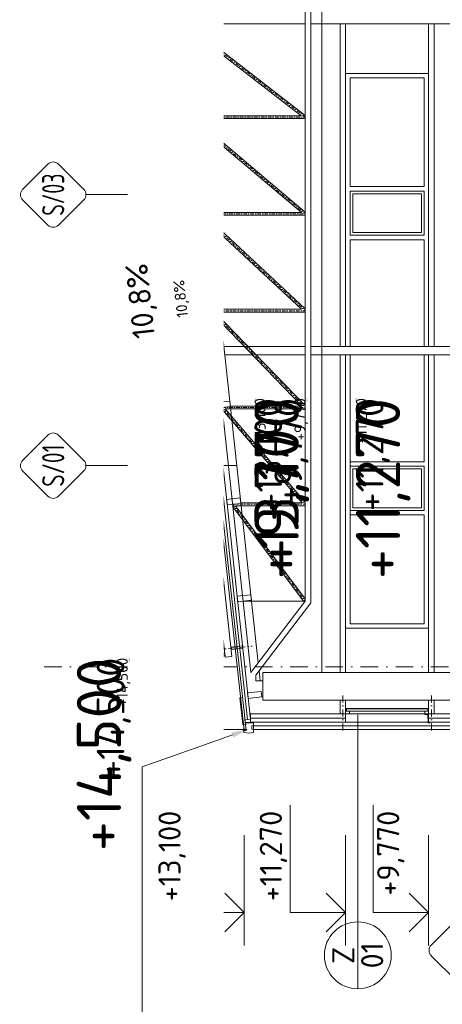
# Model space of a CAD drawing. Header units: millimetres. Extents: x -916886 to 3713765, y -2985421 to 1675785.
# Tile 102 of 256: x 201808 to 209442, y 180549 to 198350. Entities that reach past the tile are written whole.
import ezdxf
from ezdxf import colors
from ezdxf.entities.mleader import LeaderData, LeaderLine
from ezdxf.enums import TextEntityAlignment as Align
from ezdxf.math import Vec2, Vec3

# ---------------------------------------------------------------- set-up
doc = ezdxf.new("R2010")
doc.units = ezdxf.units.MM
doc.linetypes.add('CENTERX2', pattern=[101.6, 63.5, -12.7, 12.7, -12.7])
doc.linetypes.add('DASHDOT', pattern=[25.4, 12.7, -6.35, 0, -6.35])
for name, color, linetype in [('0 @ 1', 7, 'Continuous'), ('0 @ 10', 7, 'Continuous'), ('0 @ 100', 7, 'Continuous'), ('0 @ 200', 7, 'Continuous'), ('0 @ 250 (1)', 7, 'Continuous'), ('0 @ 250 (2)', 7, 'Continuous'), ('0 @ 400', 7, 'Continuous')]:
    doc.layers.add(name, color=color, linetype=linetype)
for name, color, linetype, lineweight in [('A99_FVE_řez', 6, 'Continuous', 5), ('A99_N_kce-pohl', 1, 'Continuous', 9), ('A99_N_kce-rez-sil', 6, 'Continuous', 18), ('A99_N_kce-rez-ten', 1, 'Continuous', 9), ('A99_N_koty-100', 160, 'Continuous', 9), ('A99_N_koty-200-vysk', 6, 'Continuous', 9), ('A99_N_sraf', 252, 'Continuous', 0), ('A99_N_txt-popis-50', 240, 'Continuous', 9), ('A99_N_txt-popis-50 @ 200', 240, 'Continuous', 9), ('A99_N_txt-popis-50 @ 50', 240, 'Continuous', 9), ('A99_N_znaceni 200', 5, 'Continuous', 5), ('A99_S_kce-pohl', 7, 'Continuous', 5), ('A99_S_kce-rez-sil', 7, 'Continuous', 15), ('A99_S_osy', 1, 'CENTERX2', 5)]:
    doc.layers.add(name, color=color, linetype=linetype, lineweight=lineweight)
doc.styles.add('A99_kota', font='isocpeur.ttf', dxfattribs={"height": 2})
doc.styles.add('A99_popis', font='isocpeur.ttf')
doc.styles.add('ad_popis 100', font='isocpeur.ttf', dxfattribs={"height": 200})
doc.linetypes.add('IZOLACE', pattern='A,0.00254,-2.54,[134,ltypeshp.shx,S=2.54,R=0,X=-2.54,Y=0],-5.08,[134,ltypeshp.shx,S=2.54,R=180,X=2.54,Y=0],-2.54', length=10.16254)

# ---------------------------------------------------------------- blocks, each defined once
blk = doc.blocks.new('*U88')
at = {"color": 0, "linetype": 'ByBlock', "lineweight": -2}
blk.add_line((-3, 0), (7, 0), dxfattribs=at)
for points in [[(0, 0), (0, 5.35), (0, 5.35), (9.7, 5.35)], [(-1.75, 1.75), (0, 0), (1.75, 1.75)]]:
    blk.add_lwpolyline(points, dxfattribs=at)
at = {"color": 0, "linetype": 'ByBlock', "lineweight": -2, "style": 'A99_kota'}
blk.add_attdef('POPIS', text='', height=2, rotation=360, dxfattribs=at).set_placement((9.2, 5.85), align=Align.BOTTOM_RIGHT)
blk.add_attdef('VYSKA', text='', height=2, rotation=360, dxfattribs=at).set_placement((9.2, 4.6), align=Align.TOP_RIGHT)
blk = doc.blocks.new('*U2750')
at = {"layer": 'A99_N_koty-200-vysk', "lineweight": 5}
ref = blk.add_blockref('*U88', (204465, 199360), dxfattribs=dict(at, xscale=200, yscale=200, zscale=200, rotation=90.00000000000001))
ref.add_attrib('VYSKA', '+14,500', dxfattribs={"layer": '0 @ 400', "color": 0, "linetype": 'ByBlock', "lineweight": -2, "height": 800, "rotation": 90, "style": 'A99_kota'}).set_placement((202840, 186815), align=Align.TOP_RIGHT)
ref = blk.add_blockref('*U88', (204465, 199360), dxfattribs=dict(at, xscale=200, yscale=200, zscale=200, rotation=90.00000000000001))
ref.add_attrib('VYSKA', '+14,500', dxfattribs={"layer": '0 @ 250 (1)', "color": 0, "linetype": 'ByBlock', "lineweight": -2, "height": 500, "rotation": 90, "style": 'A99_kota'}).set_placement((203200, 186815), align=Align.TOP_RIGHT)
ref = blk.add_blockref('*U88', (204465, 199360), dxfattribs=dict(at, xscale=200, yscale=200, zscale=200, rotation=90.00000000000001))
ref.add_attrib('VYSKA', '+14,500', dxfattribs={"layer": '0 @ 250 (2)', "color": 0, "linetype": 'ByBlock', "lineweight": -2, "height": 500, "rotation": 90, "style": 'A99_kota'}).set_placement((203200, 186815), align=Align.TOP_RIGHT)
ref = blk.add_blockref('*U88', (204465, 199360), dxfattribs=dict(at, xscale=200, yscale=200, zscale=200, rotation=90.00000000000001))
ref.add_attrib('VYSKA', '+14,500', dxfattribs={"layer": '0 @ 100', "color": 0, "linetype": 'ByBlock', "lineweight": -2, "height": 200, "rotation": 90, "style": 'A99_kota'}).set_placement((203560, 186815), align=Align.TOP_RIGHT)
ref = blk.add_blockref('*U88', (204465, 199360), dxfattribs=dict(at, xscale=200, yscale=200, zscale=200, rotation=90.00000000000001))
ref.add_attrib('VYSKA', '+14,500', dxfattribs={"layer": '0 @ 1', "color": 0, "linetype": 'ByBlock', "lineweight": -2, "height": 2, "rotation": 90, "style": 'A99_kota'}).set_placement((203797, 186815), align=Align.TOP_RIGHT)
ref = blk.add_blockref('*U88', (204465, 199360), dxfattribs=dict(at, xscale=200, yscale=200, zscale=200, rotation=90.00000000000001))
ref.add_attrib('VYSKA', '+14,500', dxfattribs={"layer": '0 @ 10', "color": 0, "linetype": 'ByBlock', "lineweight": -2, "height": 20, "rotation": 90, "style": 'A99_kota'}).set_placement((203776, 186815), align=Align.TOP_RIGHT)
blk = doc.blocks.new('*U109')
at = {"color": 0, "linetype": 'ByBlock', "lineweight": -2}
blk.add_line((-3, 0), (7, 0), dxfattribs=at)
for points in [[(0, 0), (0, 5), (0, 5), (9.7, 5)], [(-1.75, 1.75), (0, 0), (1.75, 1.75)]]:
    blk.add_lwpolyline(points, dxfattribs=at)
at = {"color": 0, "linetype": 'ByBlock', "lineweight": -2, "style": 'A99_kota'}
blk.add_attdef('POPIS', text='', height=2, rotation=360, dxfattribs=at).set_placement((9.2, 5.5), align=Align.BOTTOM_RIGHT)
blk.add_attdef('VYSKA', text='', height=2, rotation=360, dxfattribs=at).set_placement((9.2, 4.25), align=Align.TOP_RIGHT)
blk = doc.blocks.new('*U2752')
at = {"layer": 'A99_N_koty-200-vysk', "lineweight": 5}
ref = blk.add_blockref('*U109', (209195, 182210), dxfattribs=dict(at, xscale=200, yscale=200, zscale=200, rotation=90.00000000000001))
ref.add_attrib('VYSKA', '+9,770', dxfattribs={"layer": '0 @ 400', "color": 0, "linetype": 'ByBlock', "lineweight": -2, "height": 800, "rotation": 90, "style": 'A99_kota'}).set_placement((206050, 191510), align=Align.TOP_RIGHT)
ref = blk.add_blockref('*U109', (209195, 182210), dxfattribs=dict(at, xscale=200, yscale=200, zscale=200, rotation=90.00000000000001))
ref.add_attrib('VYSKA', '+9,770', dxfattribs={"layer": '0 @ 250 (1)', "color": 0, "linetype": 'ByBlock', "lineweight": -2, "height": 500, "rotation": 90, "style": 'A99_kota'}).set_placement((206410, 191510), align=Align.TOP_RIGHT)
ref = blk.add_blockref('*U109', (209195, 182210), dxfattribs=dict(at, xscale=200, yscale=200, zscale=200, rotation=90.00000000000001))
ref.add_attrib('VYSKA', '+9,770', dxfattribs={"layer": '0 @ 250 (2)', "color": 0, "linetype": 'ByBlock', "lineweight": -2, "height": 500, "rotation": 90, "style": 'A99_kota'}).set_placement((206410, 191510), align=Align.TOP_RIGHT)
ref = blk.add_blockref('*U109', (209195, 182210), dxfattribs=dict(at, xscale=200, yscale=200, zscale=200, rotation=90.00000000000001))
ref.add_attrib('VYSKA', '+9,770', dxfattribs={"layer": '0 @ 100', "color": 0, "linetype": 'ByBlock', "lineweight": -2, "height": 200, "rotation": 90, "style": 'A99_kota'}).set_placement((206770, 191510), align=Align.TOP_RIGHT)
ref = blk.add_blockref('*U109', (209195, 182210), dxfattribs=dict(at, xscale=200, yscale=200, zscale=200, rotation=90.00000000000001))
ref.add_attrib('VYSKA', '+9,770', dxfattribs={"layer": '0 @ 10', "color": 0, "linetype": 'ByBlock', "lineweight": -2, "height": 20, "rotation": 90, "style": 'A99_kota'}).set_placement((206986, 191510), align=Align.TOP_RIGHT)
ref = blk.add_blockref('*U109', (209195, 182210), dxfattribs=dict(at, xscale=200, yscale=200, zscale=200, rotation=90.00000000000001))
ref.add_attrib('VYSKA', '+9,770', dxfattribs={"layer": '0 @ 1', "color": 0, "linetype": 'ByBlock', "lineweight": -2, "height": 2, "rotation": 90, "style": 'A99_kota'}).set_placement((207007, 191510), align=Align.TOP_RIGHT)
ref = blk.add_blockref('*U109', (209195, 182210), dxfattribs=dict(at, xscale=200, yscale=200, zscale=200, rotation=90.00000000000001))
ref.add_attrib('VYSKA', '+9,770', dxfattribs={"layer": '0 @ 200', "color": 0, "linetype": 'ByBlock', "lineweight": -2, "height": 400, "rotation": 90, "style": 'A99_kota'}).set_placement((208265, 184050), align=Align.TOP_RIGHT)
blk = doc.blocks.new('*U33')
at = {"color": 0, "linetype": 'ByBlock', "lineweight": -2}
blk.add_line((-3, 0), (7, 0), dxfattribs=at)
for points in [[(0, 0), (0, 5), (0, 5), (9.7, 5)], [(-1.75, 1.75), (0, 0), (1.75, 1.75)]]:
    blk.add_lwpolyline(points, dxfattribs=at)
at = {"color": 0, "linetype": 'ByBlock', "lineweight": -2, "style": 'A99_kota'}
for tag, p in [('VYSKA', (9.2, 7.75)), ('POPIS', (9.2, 4.5))]:
    blk.add_attdef(tag, text='', height=2, dxfattribs=at).set_placement(p, align=Align.TOP_RIGHT)
blk = doc.blocks.new('*U2753')
at = {"layer": 'A99_N_koty-200-vysk', "lineweight": 5}
ref = blk.add_blockref('*U33', (207695, 182210), dxfattribs=dict(at, xscale=200, yscale=200, zscale=200, rotation=90.00000000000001))
ref.add_attrib('VYSKA', '+11,270', dxfattribs={"layer": '0 @ 1', "color": 0, "linetype": 'ByBlock', "lineweight": -2, "height": 2, "rotation": 90, "style": 'A99_kota'}).set_placement((207880, 191510), align=Align.TOP_RIGHT)
ref = blk.add_blockref('*U33', (207695, 182210), dxfattribs=dict(at, xscale=200, yscale=200, zscale=200, rotation=90.00000000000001))
ref.add_attrib('VYSKA', '+11,270', dxfattribs={"layer": '0 @ 10', "color": 0, "linetype": 'ByBlock', "lineweight": -2, "height": 20, "rotation": 90, "style": 'A99_kota'}).set_placement((207880, 191510), align=Align.TOP_RIGHT)
ref = blk.add_blockref('*U33', (207695, 182210), dxfattribs=dict(at, xscale=200, yscale=200, zscale=200, rotation=90.00000000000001))
ref.add_attrib('VYSKA', '+11,270', dxfattribs={"layer": '0 @ 100', "color": 0, "linetype": 'ByBlock', "lineweight": -2, "height": 200, "rotation": 90, "style": 'A99_kota'}).set_placement((207880, 191510), align=Align.TOP_RIGHT)
ref = blk.add_blockref('*U33', (207695, 182210), dxfattribs=dict(at, xscale=200, yscale=200, zscale=200, rotation=90.00000000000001))
ref.add_attrib('VYSKA', '+11,270', dxfattribs={"layer": '0 @ 250 (1)', "color": 0, "linetype": 'ByBlock', "lineweight": -2, "height": 500, "rotation": 90, "style": 'A99_kota'}).set_placement((207880, 191510), align=Align.TOP_RIGHT)
ref = blk.add_blockref('*U33', (207695, 182210), dxfattribs=dict(at, xscale=200, yscale=200, zscale=200, rotation=90.00000000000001))
ref.add_attrib('VYSKA', '+11,270', dxfattribs={"layer": '0 @ 250 (2)', "color": 0, "linetype": 'ByBlock', "lineweight": -2, "height": 500, "rotation": 90, "style": 'A99_kota'}).set_placement((207880, 191510), align=Align.TOP_RIGHT)
ref = blk.add_blockref('*U33', (207695, 182210), dxfattribs=dict(at, xscale=200, yscale=200, zscale=200, rotation=90.00000000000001))
ref.add_attrib('VYSKA', '+11,270', dxfattribs={"layer": '0 @ 400', "color": 0, "linetype": 'ByBlock', "lineweight": -2, "height": 800, "rotation": 90, "style": 'A99_kota'}).set_placement((207880, 191510), align=Align.TOP_RIGHT)
ref = blk.add_blockref('*U33', (207695, 182210), dxfattribs=dict(at, xscale=200, yscale=200, zscale=200, rotation=90.00000000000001))
ref.add_attrib('VYSKA', '+11,270', dxfattribs={"layer": '0 @ 200', "color": 0, "linetype": 'ByBlock', "lineweight": -2, "height": 400, "rotation": 90, "style": 'A99_kota'}).set_placement((206145, 184050), align=Align.TOP_RIGHT)
blk = doc.blocks.new('*U2754')
at = {"layer": 'A99_N_koty-200-vysk', "lineweight": 5}
ref = blk.add_blockref('*U33', (205865, 182210), dxfattribs=dict(at, xscale=200, yscale=200, zscale=200, rotation=90.00000000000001))
ref.add_attrib('VYSKA', '+13,100', dxfattribs={"layer": '0 @ 1', "color": 0, "linetype": 'ByBlock', "lineweight": -2, "height": 2, "rotation": 90, "style": 'A99_kota'}).set_placement((206050, 191510), align=Align.TOP_RIGHT)
ref = blk.add_blockref('*U33', (205865, 182210), dxfattribs=dict(at, xscale=200, yscale=200, zscale=200, rotation=90.00000000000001))
ref.add_attrib('VYSKA', '+13,100', dxfattribs={"layer": '0 @ 10', "color": 0, "linetype": 'ByBlock', "lineweight": -2, "height": 20, "rotation": 90, "style": 'A99_kota'}).set_placement((206050, 191510), align=Align.TOP_RIGHT)
ref = blk.add_blockref('*U33', (205865, 182210), dxfattribs=dict(at, xscale=200, yscale=200, zscale=200, rotation=90.00000000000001))
ref.add_attrib('VYSKA', '+13,100', dxfattribs={"layer": '0 @ 100', "color": 0, "linetype": 'ByBlock', "lineweight": -2, "height": 200, "rotation": 90, "style": 'A99_kota'}).set_placement((206050, 191510), align=Align.TOP_RIGHT)
ref = blk.add_blockref('*U33', (205865, 182210), dxfattribs=dict(at, xscale=200, yscale=200, zscale=200, rotation=90.00000000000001))
ref.add_attrib('VYSKA', '+13,100', dxfattribs={"layer": '0 @ 250 (1)', "color": 0, "linetype": 'ByBlock', "lineweight": -2, "height": 500, "rotation": 90, "style": 'A99_kota'}).set_placement((206050, 191510), align=Align.TOP_RIGHT)
ref = blk.add_blockref('*U33', (205865, 182210), dxfattribs=dict(at, xscale=200, yscale=200, zscale=200, rotation=90.00000000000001))
ref.add_attrib('VYSKA', '+13,100', dxfattribs={"layer": '0 @ 250 (2)', "color": 0, "linetype": 'ByBlock', "lineweight": -2, "height": 500, "rotation": 90, "style": 'A99_kota'}).set_placement((206050, 191510), align=Align.TOP_RIGHT)
ref = blk.add_blockref('*U33', (205865, 182210), dxfattribs=dict(at, xscale=200, yscale=200, zscale=200, rotation=90.00000000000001))
ref.add_attrib('VYSKA', '+13,100', dxfattribs={"layer": '0 @ 400', "color": 0, "linetype": 'ByBlock', "lineweight": -2, "height": 800, "rotation": 90, "style": 'A99_kota'}).set_placement((206050, 191510), align=Align.TOP_RIGHT)
ref = blk.add_blockref('*U33', (205865, 182210), dxfattribs=dict(at, xscale=200, yscale=200, zscale=200, rotation=90.00000000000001))
ref.add_attrib('VYSKA', '+13,100', dxfattribs={"layer": '0 @ 200', "color": 0, "linetype": 'ByBlock', "lineweight": -2, "height": 400, "rotation": 90, "style": 'A99_kota'}).set_placement((204315, 184050), align=Align.TOP_RIGHT)
blk = doc.blocks.new('*U70')
at = {"color": 0}
for p, q in [((-0.72, 4.14), (-4.15, 0.71)), ((4.14, 0.71), (0.71, 4.14)), ((-4.15, -0.72), (-0.72, -4.15)), ((0.71, -4.15), (4.14, -0.72)), ((0, -4.45), (0, -24.78))]:
    blk.add_line(p, q, dxfattribs=at)
for centre, start, end in [((0, 3.42), 45, 135), ((-3.43, 0), 135, 225), ((3.42, 0), 315, 45), ((0, -3.43), 225, 315)]:
    blk.add_arc(centre, 1.01, start, end, dxfattribs=at)
at = {"color": 0, "linetype": 'ByBlock', "style": 'A99_popis', "width": 0.953108}
blk.add_attdef('SKLADBA', text='', height=3, rotation=0.0103, dxfattribs=at).set_placement((-2.86, -1.51), (2.86, -1.5), align=Align.FIT)
blk = doc.blocks.new('*U73')
at = {"color": 0}
for p, q in [((-0.72, 4.14), (-4.15, 0.71)), ((4.14, 0.71), (0.71, 4.14)), ((-4.15, -0.72), (-0.72, -4.15)), ((0.71, -4.15), (4.14, -0.72)), ((4.44, 0), (31.7, 0))]:
    blk.add_line(p, q, dxfattribs=at)
for centre, start, end in [((0, 3.42), 45, 135), ((-3.43, 0), 135, 225), ((3.42, 0), 315, 45), ((0, -3.43), 225, 315)]:
    blk.add_arc(centre, 1.01, start, end, dxfattribs=at)
at = {"color": 0, "linetype": 'ByBlock', "style": 'A99_popis', "width": 0.953108}
blk.add_attdef('SKLADBA', text='', height=3, rotation=0.0103, dxfattribs=at).set_placement((-2.86, -1.51), (2.86, -1.5), align=Align.FIT)
blk = doc.blocks.new('*U76')
at = {"color": 0}
for p, q in [((-0.72, 4.14), (-4.15, 0.71)), ((4.14, 0.71), (0.71, 4.14)), ((-4.15, -0.72), (-0.72, -4.15)), ((0.71, -4.15), (4.14, -0.72)), ((0, -4.45), (0, -18.56))]:
    blk.add_line(p, q, dxfattribs=at)
for centre, start, end in [((0, 3.42), 45, 135), ((-3.43, 0), 135, 225), ((3.42, 0), 315, 45), ((0, -3.43), 225, 315)]:
    blk.add_arc(centre, 1.01, start, end, dxfattribs=at)
at = {"color": 0, "linetype": 'ByBlock', "style": 'A99_popis', "width": 0.953108}
blk.add_attdef('SKLADBA', text='', height=3, rotation=0.0103, dxfattribs=at).set_placement((-2.86, -1.51), (2.86, -1.5), align=Align.FIT)
blk = doc.blocks.new('*U20')
at = {"color": 0, "linetype": 'ByBlock'}
blk.add_line((-3.02, 0), (3.02, 0), dxfattribs=at)
blk.add_circle((0, 0), 3.02, dxfattribs=at)
at = {"color": 0, "linetype": 'ByBlock', "style": 'A99_popis'}
for tag, p in [('KATEGORIE', (0, 1.31)), ('PRVEK', (0, -1.298))]:
    blk.add_attdef(tag, text='', height=2, dxfattribs=at).set_placement(p, align=Align.MIDDLE_CENTER)
blk = doc.blocks.new('*U2236')
at = {"layer": 'A99_N_txt-popis-50 @ 200', "lineweight": 9}
ml = blk.add_multileader_mtext('Standard', dxfattribs=at)
ml.set_content('\\A1;{\\C256;odvodňovací systém \\Pbude součásti \\Pdodávky opláštění}', color=1, style='A99_popis')
ml.set_leader_properties(color=256, linetype='ByLayer', lineweight=-1)
ml.build(insert=Vec2(0, 0))
ml.multileader.update_dxf_attribs({"dogleg_length": 1, "arrow_head_size": 300, "scale": 200})
ctx = ml.context
ctx.base_point, ctx.scale, ctx.char_height, ctx.arrow_head_size, ctx.landing_gap_size, ctx.plane_origin, ctx.plane_x_axis, ctx.plane_y_axis = Vec3(204020, -12035), 200, 400, 300, 250, Vec3(208175, -8522), Vec3(0, 1), Vec3(-1, 0)
notes = []
notes.append((ctx, [(1, (1, 1, 0), (204020, -1805), (0, -1), 4890, [(0, [(205935, -1130)], 0, [])])]))
ctx.mtext.insert, ctx.mtext.text_direction, ctx.mtext.rotation, ctx.mtext.width, ctx.mtext.defined_height, ctx.mtext.flow_direction = Vec3(203760, -11785), Vec3(0, 1), 1.570796, 5020, 63.5, 5
ctx.mtext.has_bg_fill, ctx.mtext.bg_color, ctx.mtext.bg_scale_factor, ctx.mtext.bg_transparency, ctx.mtext.use_window_bg_color = 1, -1073741824, 1, 0, 1
for ctx, leaders in notes:
    for number, flags, end, landing, length, lines in leaders:
        leader = LeaderData()
        leader.index, (leader.has_last_leader_line, leader.has_dogleg_vector, leader.attachment_direction) = number, flags
        leader.last_leader_point, leader.dogleg_vector, leader.dogleg_length = Vec3(end), Vec3(landing), length
        for number, points, colour, breaks in lines:
            line = LeaderLine()
            line.index, line.vertices, line.color, line.breaks = number, Vec3.list(points), colors.encode_raw_color(colour), breaks
            leader.lines.append(line)
        ctx.leaders.append(leader)
blk = doc.blocks.new('*U2815')
at = {"layer": 'A99_N_txt-popis-50 @ 50', "lineweight": 9}
ml = blk.add_multileader_mtext('Standard', dxfattribs=at)
ml.set_content('\\A1;{\\C256;odvodňovací systém \\Pbude součásti \\Pdodávky opláštění}', color=1, style='A99_popis')
ml.set_leader_properties(color=256, linetype='ByLayer', lineweight=-1)
ml.build(insert=Vec2(0, 0))
ml.multileader.update_dxf_attribs({"dogleg_length": 1, "arrow_head_size": 75, "scale": 50})
ctx = ml.context
ctx.base_point, ctx.scale, ctx.char_height, ctx.arrow_head_size, ctx.landing_gap_size, ctx.plane_origin, ctx.plane_x_axis, ctx.plane_y_axis = Vec3(204689, 184039), 50, 100, 75, 62.5, Vec3(208175, 178128), Vec3(0, 1), Vec3(-1, 0)
notes = []
notes.append((ctx, [(1, (1, 1, 0), (204689, 185520), (0, -1), 146, [(0, [(205935, 185520)], 0, [])])]))
ctx.mtext.insert, ctx.mtext.text_direction, ctx.mtext.rotation, ctx.mtext.width, ctx.mtext.defined_height, ctx.mtext.flow_direction = Vec3(204624, 184101), Vec3(0, 1), 1.570796, 1255, 15.9, 5
ctx.mtext.has_bg_fill, ctx.mtext.bg_color, ctx.mtext.bg_scale_factor, ctx.mtext.bg_transparency, ctx.mtext.use_window_bg_color = 1, -1073741824, 1, 0, 1
for ctx, leaders in notes:
    for number, flags, end, landing, length, lines in leaders:
        leader = LeaderData()
        leader.index, (leader.has_last_leader_line, leader.has_dogleg_vector, leader.attachment_direction) = number, flags
        leader.last_leader_point, leader.dogleg_vector, leader.dogleg_length = Vec3(end), Vec3(landing), length
        for number, points, colour, breaks in lines:
            line = LeaderLine()
            line.index, line.vertices, line.color, line.breaks = number, Vec3.list(points), colors.encode_raw_color(colour), breaks
            leader.lines.append(line)
        ctx.leaders.append(leader)
at = {"layer": 'A99_N_txt-popis-50 @ 200', "lineweight": 9}
ml = blk.add_multileader_mtext('Standard', dxfattribs=at)
ml.set_content('\\A1;{\\C256;odvodňovací systém \\Pbude součásti \\Pdodávky opláštění}', color=1, style='A99_popis')
ml.set_leader_properties(color=256, linetype='ByLayer', lineweight=-1)
ml.build(insert=Vec2(0, 0))
ml.multileader.update_dxf_attribs({"dogleg_length": 1, "arrow_head_size": 300, "scale": 200})
ctx = ml.context
ctx.base_point, ctx.scale, ctx.char_height, ctx.arrow_head_size, ctx.landing_gap_size, ctx.plane_origin, ctx.plane_x_axis, ctx.plane_y_axis = Vec3(204020, 174615), 200, 400, 300, 250, Vec3(208175, 178128), Vec3(0, 1), Vec3(-1, 0)
notes = []
notes.append((ctx, [(1, (1, 1, 0), (204020, 184845), (0, -1), 4890, [(0, [(205935, 185520)], 0, [])])]))
ctx.mtext.insert, ctx.mtext.text_direction, ctx.mtext.rotation, ctx.mtext.width, ctx.mtext.defined_height, ctx.mtext.flow_direction = Vec3(203760, 174865), Vec3(0, 1), 1.570796, 5020, 63.5, 5
ctx.mtext.has_bg_fill, ctx.mtext.bg_color, ctx.mtext.bg_scale_factor, ctx.mtext.bg_transparency, ctx.mtext.use_window_bg_color = 1, -1073741824, 1, 0, 1
for ctx, leaders in notes:
    for number, flags, end, landing, length, lines in leaders:
        leader = LeaderData()
        leader.index, (leader.has_last_leader_line, leader.has_dogleg_vector, leader.attachment_direction) = number, flags
        leader.last_leader_point, leader.dogleg_vector, leader.dogleg_length = Vec3(end), Vec3(landing), length
        for number, points, colour, breaks in lines:
            line = LeaderLine()
            line.index, line.vertices, line.color, line.breaks = number, Vec3.list(points), colors.encode_raw_color(colour), breaks
            leader.lines.append(line)
        ctx.leaders.append(leader)

msp = doc.modelspace()

# ---------------------------------------------------------------- linework, layer by layer
at = {"layer": 'A99_N_kce-pohl'}
for p, q in [((207695, 198275), (207695, 192440)), ((209195, 198275), (209195, 192440)), ((207695, 197380), (209195, 197380)), ((207695, 192440), (207695, 197380)), ((207775, 197300), (209115, 197300)), ((207775, 195332.5), (207775, 197300)), ((209115, 197300), (209115, 195332.5)), ((209195, 197380), (209195, 192440)), ((209115, 195332.5), (207775, 195332.5)), ((207775, 194452.5), (207775, 195252.5)), ((209115, 195252.5), (207775, 195252.5)), ((209115, 195252.5), (209115, 194452.5)), ((209115, 194452.5), (207775, 194452.5)), ((207775, 192440), (207775, 194372.5)), ((209115, 194372.5), (207775, 194372.5)), ((209115, 194372.5), (209115, 192440)), ((207695, 187350), (207695, 192290)), ((207775, 187430), (207775, 192290)), ((207775, 192290), (207775, 190357.5)), ((209115, 190357.5), (209115, 192290)), ((209195, 192290), (209195, 187350)), ((209115, 190357.5), (207775, 190357.5)), ((207775, 190277.5), (207775, 189477.5)), ((209115, 190277.5), (207775, 190277.5)), ((209115, 189477.5), (209115, 190277.5)), ((209115, 189477.5), (207775, 189477.5)), ((207775, 189397.5), (207775, 187430)), ((209115, 189397.5), (207775, 189397.5)), ((209115, 187430), (209115, 189397.5)), ((209115, 187430), (209115, 189397.5)), ((209195, 187350), (207695, 187350)), ((207775, 187430), (208405, 187430)), ((207775, 187430), (209115, 187430))]:
    msp.add_line(p, q, dxfattribs=at)
for points in [[(209065, 194502.5), (209065, 195202.5), (207825, 195202.5), (207825, 194502.5)], [(209065, 190227.5), (209065, 189527.5), (207825, 189527.5), (207825, 190227.5)]]:
    msp.add_lwpolyline(points, close=True, dxfattribs=at)
at = {"layer": 'A99_N_kce-pohl', "color": 1, "lineweight": 5}
for points in [[(207695, 185900), (209195, 185900)], [(207710, 185850), (207710, 185890)], [(207712.5, 185890), (209145, 185890)], [(207765, 185850), (209125, 185850)], [(209180, 185850), (209180, 185890)], [(207765, 185800), (209125, 185800)], [(207695, 185650), (209195, 185650)]]:
    msp.add_lwpolyline(points, dxfattribs=at)
at = {"layer": 'A99_N_kce-pohl', "color": 1, "linetype": 'Continuous', "lineweight": 5}
for points in [[(209125, 185790), (209182.5, 185790), (209187.5, 185640), (209225, 185640)], [(209195, 185800), (209195, 185650)]]:
    msp.add_lwpolyline(points, dxfattribs=at)
msp.add_lwpolyline([(206030, 185520), (206030, 185585), (219032.5, 185585), (219032.5, 185520)], close=True, dxfattribs=at)
at = {"layer": 'A99_N_kce-rez-sil', "lineweight": 13}
for points in [[(207695, 185800), (207765, 185800), (207765, 185850), (207695, 185850)], [(209195, 185800), (209125, 185800), (209125, 185850), (209195, 185850)]]:
    msp.add_lwpolyline(points, close=True, dxfattribs=at)
for points in [[(207710, 185852.5), (207707.5, 185852.5), (207707.5, 185892.5), (207747.5, 185892.5), (207747.5, 185890), (207710, 185890), (207710, 185852.5)], [(209180, 185852.5), (209182.5, 185852.5), (209182.5, 185892.5), (209142.5, 185892.5), (209142.5, 185890), (209180, 185890), (209180, 185852.5)]]:
    msp.add_lwpolyline(points, dxfattribs=at)
at = {"layer": 'A99_N_kce-rez-sil'}
for points in [[(207695, 185800), (207695, 185650)], [(209195, 185800), (213955, 185800)], [(209195, 185650), (213955, 185650)]]:
    msp.add_lwpolyline(points, dxfattribs=at)
at = {"layer": 'A99_N_sraf', "color": 1, "linetype": 'IZOLACE', "lineweight": 0, "ltscale": 6}
msp.add_lwpolyline([(209195, 185725), (213955, 185725)], dxfattribs=at)
at = {"layer": 'A99_N_znaceni 200'}
msp.add_lwpolyline([(207913.7, 185780), (207915.4, 182039)], dxfattribs=at)
at = {"layer": 'A99_S_kce-pohl'}
for p, q in [((207265, 186550), (207265, 210150)), ((206965, 187839.2), (206965, 208860.8)), ((207065, 187805.5), (207065, 208894.5)), ((207065, 198275), (211105, 198275)), ((207595, 198275), (207595, 192440)), ((209295, 198275), (209295, 192440)), ((207065, 192440), (211105, 192440)), ((207065, 192290), (211105, 192290)), ((207595, 192290), (207595, 186550)), ((207695, 192290), (207695, 186550)), ((209195, 192290), (209195, 186550)), ((209295, 192290), (209295, 186550)), ((207065, 187805.5), (206071.1, 186498.9)), ((206150.9, 186400), (206131.5, 186578.4)), ((206071.1, 186400), (206071.1, 186498.9)), ((206199.8, 186400), (206071.1, 186400)), ((206199.8, 186550), (211105, 186550)), ((206199.8, 186050), (218815, 186050))]:
    msp.add_line(p, q, dxfattribs=at)
msp.add_lwpolyline([(206199.8, 186050), (206199.8, 186550)], dxfattribs=at)
at = {"layer": 'A99_S_kce-rez-sil', "linetype": 'Continuous', "flags": 128}
for points in [[(207595, 185800), (207595, 186050), (207695, 186050), (207695, 185800)], [(209195, 185800), (209195, 186050), (209295, 186050), (209295, 185800)]]:
    msp.add_lwpolyline(points, close=True, dxfattribs=at)
at = {"layer": 'A99_S_osy', "linetype": 'DASHDOT', "lineweight": 5, "ltscale": 10}
for points in [[(207645, 185500), (207645, 186165)], [(209245, 185500), (209245, 186165)]]:
    msp.add_lwpolyline(points, dxfattribs=at)

# ---------------------------------------------------------------- block references
at = {"layer": 'A99_N_txt-popis-50', "color": 4, "linetype": 'Continuous', "lineweight": 0}
msp.add_blockref('*U2236', (0, 0), dxfattribs=at)
at = {"layer": 'A99_N_znaceni 200', "lineweight": 5}
ref = msp.add_blockref('*U73', (209793.5, 181524.4), dxfattribs=dict(at, xscale=133.3, yscale=133.3, zscale=133.3, rotation=89.99999999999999))
ref.add_attrib('SKLADBA', 'O/01', dxfattribs={"layer": '0', "color": 0, "linetype": 'ByBlock', "height": 400, "rotation": 90.01026, "style": 'A99_popis', "width": 0.705829}).set_placement((209994.2, 181142.7), (209994.1, 181905), align=Align.FIT)
at = {"layer": 'A99_N_znaceni 200', "xscale": 200, "yscale": 200, "zscale": 200, "rotation": 90.00000000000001}
msp.add_blockref('*U20', (207915.7, 181435), dxfattribs=at).add_auto_attribs({'KATEGORIE': 'Z', 'PRVEK': '01'})
at = {"layer": 'A99_S_kce-rez-sil', "color": 4, "linetype": 'Continuous', "lineweight": 0}
for name in ['*U2752', '*U2753']:
    msp.add_blockref(name, (0, 0), dxfattribs=at)

# ---------------------------------------------------------------- next in the draw order: linework, layer by layer
at = {"layer": 'A99_FVE_řez', "lineweight": 5, "ltscale": 2}
for points in [[(205171, 186815.4), (203941.7, 198159), (203911.9, 198155.8), (205141.2, 186812.2)], [(205522.2, 186823.3), (204282.1, 198266.3), (204401.4, 198279.3), (205641.5, 186836.3)], [(203923.2, 198051.4), (203913.3, 198050.3), (203977.9, 197453.8), (203987.8, 197454.9)], [(203959.1, 198045.2), (203952.6, 198104.9), (203972.5, 198107.1), (203972, 198112), (203947.1, 198109.3), (203954.6, 198039.7), (204297.6, 198076.9), (204301.9, 198037.1), (204282.1, 198035), (204282.6, 198030), (204307.5, 198032.7), (204302.1, 198082.4), (203959.1, 198045.2)], [(203990.8, 197427.6), (203980.9, 197426.5), (204045.5, 196830), (204055.4, 196831.1)], [(204058.7, 196801.2), (204048.7, 196800.2), (204113.4, 196203.7), (204123.3, 196204.7)], [(204136.8, 196404.8), (204130.4, 196464.5), (204150.3, 196466.7), (204149.7, 196471.6), (204124.9, 196468.9), (204132.4, 196399.3), (204475.4, 196436.5), (204479.7, 196396.7), (204459.8, 196394.6), (204460.4, 196389.6), (204485.2, 196392.3), (204479.8, 196442), (204136.8, 196404.8)], [(204126.3, 196177.4), (204116.3, 196176.3), (204181, 195579.8), (204190.9, 195580.9)], [(204193.9, 195553.5), (204183.9, 195552.5), (204248.6, 194956), (204258.5, 194957)], [(204261.8, 194927.2), (204251.8, 194926.1), (204316.5, 194329.6), (204326.4, 194330.7)], [(204309.2, 194814.2), (204302.8, 194873.8), (204322.6, 194876), (204322.1, 194880.9), (204297.2, 194878.2), (204304.8, 194808.7), (204647.8, 194845.8), (204652.1, 194806.1), (204632.2, 194803.9), (204632.7, 194798.9), (204657.6, 194801.6), (204652.2, 194851.3), (204309.2, 194814.2)], [(204329.9, 194298.4), (204320, 194297.3), (204384.6, 193700.8), (204394.5, 193701.9)], [(204397.8, 193672.1), (204387.8, 193671), (204452.5, 193074.5), (204462.4, 193075.5)], [(204481.6, 193223.5), (204475.1, 193283.1), (204495, 193285.3), (204494.5, 193290.3), (204469.6, 193287.6), (204477.2, 193218), (204820.2, 193255.1), (204824.5, 193215.4), (204804.6, 193213.2), (204805.1, 193208.2), (204830, 193210.9), (204824.6, 193260.6), (204481.6, 193223.5)], [(204465.4, 193048.2), (204455.4, 193047.1), (204520.1, 192450.6), (204530, 192451.7)], [(204533.3, 192421.9), (204523.3, 192420.8), (204588, 191824.3), (204597.9, 191825.4)], [(204600.9, 191798), (204590.9, 191796.9), (204655.6, 191200.4), (204665.5, 191201.5)], [(204654, 191632.8), (204647.5, 191692.4), (204667.4, 191694.6), (204666.9, 191699.6), (204642, 191696.9), (204649.5, 191627.3), (204992.5, 191664.4), (204996.8, 191624.7), (204977, 191622.5), (204977.5, 191617.6), (205002.3, 191620.2), (204997, 191670), (204654, 191632.8)], [(204733.9, 190570.2), (204724, 190569.1), (204659.3, 191165.6), (204669.3, 191166.7)], [(204801.5, 189946.4), (204791.6, 189945.3), (204726.9, 190541.8), (204736.9, 190542.9)], [(204826.3, 190042.1), (204819.9, 190101.8), (204839.8, 190103.9), (204839.2, 190108.9), (204814.4, 190106.2), (204821.9, 190036.6), (205164.9, 190073.8), (205169.2, 190034), (205149.3, 190031.8), (205149.9, 190026.9), (205174.7, 190029.6), (205169.3, 190079.3), (204826.3, 190042.1)], [(204869.9, 189315.1), (204860, 189314), (204795.3, 189910.5), (204805.3, 189911.6)], [(204937.5, 188691.2), (204927.6, 188690.1), (204862.9, 189286.6), (204872.9, 189287.7)], [(205005.4, 188064.9), (204995.5, 188063.8), (204930.8, 188660.3), (204940.8, 188661.4)], [(204998.7, 188451.4), (204992.3, 188511.1), (205012.1, 188513.2), (205011.6, 188518.2), (204986.8, 188515.5), (204994.3, 188445.9), (205337.3, 188483.1), (205341.6, 188443.3), (205321.7, 188441.2), (205322.2, 188436.2), (205347.1, 188438.9), (205341.7, 188488.6), (204998.7, 188451.4)], [(205073, 187441), (205063.1, 187440), (204998.4, 188036.5), (205008.4, 188037.5)], [(205140.9, 186814.7), (205130.9, 186813.6), (205066.3, 187410.1), (205076.2, 187411.2)], [(205171.1, 186860.7), (205164.6, 186920.4), (205184.5, 186922.5), (205184, 186927.5), (205159.1, 186924.8), (205166.7, 186855.2), (205509.7, 186892.4), (205514, 186852.6), (205494.1, 186850.5), (205494.6, 186845.5), (205519.5, 186848.2), (205514.1, 186897.9), (205171.1, 186860.7)]]:
    msp.add_lwpolyline(points, close=True, dxfattribs=at)
at = {"layer": 'A99_FVE_řez', "linetype": 'DASHDOT', "lineweight": 5, "ltscale": 8}
for points in [[(204183.7, 197969), (204815.1, 198037.4)], [(204512.1, 194939.2), (205143.4, 195007.7)], [(204915.7, 191214.4), (205547, 191282.8)], [(205376.9, 186958.5), (206008.2, 187026.9)]]:
    msp.add_lwpolyline(points, dxfattribs=at)
at = {"layer": 'A99_FVE_řez', "lineweight": 5}
for points in [[(204435.1, 198016.4), (204439.4, 197976.6), (204648.2, 197999.2), (204643.9, 198039)], [(204763.4, 194986.6), (204767.7, 194946.8), (204976.5, 194969.5), (204972.2, 195009.2)], [(205167.1, 191261.8), (205171.4, 191222), (205380.2, 191244.6), (205375.9, 191284.4)], [(205632.6, 186966.1), (205628.3, 187005.8), (205837.1, 187028.4), (205841.4, 186988.7)]]:
    msp.add_lwpolyline(points, close=True, dxfattribs=at)
at = {"layer": 'A99_N_kce-pohl', "color": 1, "linetype": 'Continuous', "lineweight": 5}
for points in [[(205787.4, 186092.7), (205832.2, 186097.5)], [(205787.4, 186092.7), (205839.7, 185610.5)], [(205839.7, 185610.5), (205884.4, 185615.3)], [(205900, 185605.9), (205888, 185605.9), (205883.5, 185640), (206030, 185640), (206030, 185465), (205947.6, 185450.5), (205857.1, 185465.9), (205852.2, 185511.4), (205856.3, 185511.9), (205858.4, 185492)], [(205883.2, 185636.2), (205885.3, 185621.1), (205887.5, 185621.4), (205883.6, 185643.4), (205996.2, 185643.3), (205996.2, 185646.6), (205980, 185646.6)], [(206030, 185512.5), (206000, 185522.5), (206000, 185582.5), (206030, 185592.5)]]:
    msp.add_lwpolyline(points, dxfattribs=at)
at = {"layer": 'A99_N_kce-rez-sil'}
for p, q in [((204504.4, 198350), (204696.3, 200120.8)), ((204504.4, 198350), (204697.7, 196566.2)), ((205884.4, 185615.3), (205255.8, 191416.4)), ((205975.2, 185705.6), (205355.1, 191427.9))]:
    msp.add_line(p, q, dxfattribs=at)
at = {"layer": 'A99_N_kce-rez-sil', "lineweight": 5}
for p, q in [((205220.9, 191413.3), (204662.9, 196562.4)), ((204697.7, 196566.2), (205255.8, 191416.4)), ((204737.5, 196570.5), (205295.6, 191420.7)), ((205849.6, 185611.6), (205220.9, 191413.3))]:
    msp.add_line(p, q, dxfattribs=at)
for points in [[(204661.5, 200124.6), (204469.2, 198350)], [(204662.9, 196562.4), (204469.2, 198350)], [(204697.7, 196566.2), (204662.9, 196562.4)], [(205255.8, 191416.4), (205221, 191412.6)]]:
    msp.add_lwpolyline(points, dxfattribs=at)
at = {"layer": 'A99_N_kce-rez-sil'}
for points in [[(204795.7, 200110.1), (204605, 198350)], [(204797.1, 196577), (204605, 198350)], [(204697.7, 196566.2), (204797.1, 196577)], [(205255.8, 191416.4), (205355.2, 191427.1)], [(205980, 185800), (207695, 185800)], [(205980, 185650), (205980, 185800)], [(205980, 185650), (207695, 185650)]]:
    msp.add_lwpolyline(points, dxfattribs=at)
at = {"layer": 'A99_N_kce-rez-sil', "color": 1}
msp.add_lwpolyline([(205975.2, 185705.6), (205875.8, 185694.9)], dxfattribs=at)
at = {"layer": 'A99_N_kce-rez-ten', "color": 1}
for points in [[(205896.8, 185501), (205875.8, 185694.9)], [(205862, 185497.2), (205849.6, 185611.6)], [(205896.8, 185501), (205862, 185497.2)]]:
    msp.add_lwpolyline(points, dxfattribs=at)
at = {"layer": 'A99_N_koty-100'}
for points in [[(204945.9, 192837), (204863.5, 193597.5)], [(204945.9, 192837), (204898.1, 192907.2)], [(204945.9, 192837), (204977.6, 192915.9)]]:
    msp.add_lwpolyline(points, dxfattribs=at)
at = {"layer": 'A99_N_koty-200-vysk', "lineweight": 5}
for points in [[(204446.9, 192326.9), (204282, 193848)], [(204446.9, 192326.9), (204351.2, 192467.4)], [(204446.9, 192326.9), (204510.2, 192484.6)]]:
    msp.add_lwpolyline(points, dxfattribs=at)
at = {"layer": 'A99_N_sraf', "color": 1, "linetype": 'IZOLACE', "lineweight": 0, "ltscale": 3}
for points in [[(204549.7, 198349.5), (204742.5, 196571.1)], [(205920.5, 185699.7), (205300.4, 191421.9)]]:
    msp.add_lwpolyline(points, dxfattribs=at)
at = {"layer": 'A99_N_sraf', "color": 1, "linetype": 'IZOLACE', "lineweight": 0, "ltscale": 6}
msp.add_lwpolyline([(207695, 185725), (205980, 185725)], dxfattribs=at)
at = {"layer": 'A99_S_kce-pohl'}
for p, q in [((205984.3, 210150), (204705.6, 198350)), ((206116.4, 209977), (204856.5, 198349.9)), ((205984.3, 186550), (204705.6, 198350)), ((206116.4, 186723), (204856.5, 198350.1)), ((204817.1, 198222.1), (206891.9, 196614.2)), ((204864, 198275), (206965, 198275)), ((204867.7, 198246.1), (206965, 196620.9)), ((204797.1, 196577), (205355.2, 191427.1)), ((204900.3, 196553.2), (206896.7, 194864.2)), ((204964.7, 196564.2), (206965, 196564.2)), ((204964.7, 196564.2), (206965, 194872)), ((205044.6, 196614.2), (206891.9, 196614.2)), ((205090.2, 194801.2), (206901.5, 193114.2)), ((205149.6, 194814.2), (206965, 194814.2)), ((205149.6, 194814.2), (206965, 193123.4)), ((205234.2, 194864.2), (206896.7, 194864.2)), ((205280.1, 193048.7), (206906.1, 191364.2)), ((205334.6, 193064.2), (206965, 193064.2)), ((205334.6, 193064.2), (206965, 191375.2)), ((205423.8, 193114.2), (206901.5, 193114.2)), ((205496.3, 192440), (206965, 192440)), ((205512.6, 192290), (206965, 192290)), ((205613.5, 191364.2), (206906.1, 191364.2)), ((205470.1, 191295.2), (206910.7, 189614.2)), ((205519.7, 191314.2), (206965, 191314.2)), ((205519.7, 191314.2), (206965, 189627.6)), ((205803.1, 189614.2), (206910.7, 189614.2)), ((205660.2, 189540.4), (206933.8, 187839.2)), ((205704.9, 189564.2), (206965, 189564.2)), ((205704.9, 189564.2), (206965, 187880.9)), ((205844.6, 187839.2), (206965, 187839.2)), ((206965, 187839.2), (205984.3, 186550)), ((206965, 187839.2), (205984.3, 186550))]:
    msp.add_line(p, q, dxfattribs=at)
at = {"layer": 'A99_S_kce-pohl', "linetype": 'DASHDOT', "ltscale": 5}
for p, q in [((204706.8, 198339.2), (206965, 196589.2)), ((204896.4, 196589.2), (206965, 196589.2)), ((204896.4, 196589.2), (206965, 194839.2)), ((205086, 194839.2), (206965, 194839.2)), ((205086, 194839.2), (206965, 193089.2)), ((205275.7, 193089.2), (206965, 193089.2)), ((205275.7, 193089.2), (206965, 191339.2)), ((205465.3, 191339.2), (206965, 191339.2)), ((205465.3, 191339.2), (206965, 189589.2)), ((205655, 189589.2), (206965, 189589.2)), ((205655, 189589.2), (206965, 187839.2))]:
    msp.add_line(p, q, dxfattribs=at)
at = {"layer": 'A99_S_kce-rez-sil', "lineweight": 20}
for points in [[(204610.4, 198300.3), (204858.9, 198327.2), (204869.7, 198227.8), (204621.2, 198200.9)], [(204786.2, 196677.9), (205034.7, 196704.8), (205045.5, 196605.4), (204797, 196578.5)], [(204975.8, 194927.9), (205224.4, 194954.8), (205235.2, 194855.4), (204986.6, 194828.5)], [(205165.5, 193177.9), (205414, 193204.8), (205424.8, 193105.4), (205176.3, 193078.5)], [(205355.1, 191427.9), (205603.7, 191454.8), (205614.4, 191355.4), (205365.9, 191328.5)], [(205544.8, 189677.9), (205793.3, 189704.8), (205804.1, 189605.4), (205555.5, 189578.5)]]:
    msp.add_lwpolyline(points, close=True, dxfattribs=at)
at = {"layer": 'A99_S_kce-rez-sil', "linetype": 'Continuous', "flags": 128}
for points in [[(205734.4, 187927.9), (205983, 187954.8), (205993.7, 187855.4), (205745.2, 187828.5)], [(205924.1, 186177.9), (206172.6, 186204.8), (206183.4, 186105.4), (205934.8, 186078.5)]]:
    msp.add_lwpolyline(points, close=True, dxfattribs=at)
at = {"layer": 'A99_S_osy', "linetype": 'DASHDOT', "lineweight": 5, "ltscale": 25}
msp.add_lwpolyline([(222254.8, 186650), (202234.8, 186650)], dxfattribs=at)

# ---------------------------------------------------------------- next in the draw order: block references
at = {"layer": 'A99_N_znaceni 200', "lineweight": 5}
ref = msp.add_blockref('*U76', (202412.7, 195188.4), dxfattribs=dict(at, xscale=133.3, yscale=133.3, zscale=133.3, rotation=89.99999999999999))
ref.add_attrib('SKLADBA', 'S/03', dxfattribs={"layer": '0', "color": 0, "linetype": 'ByBlock', "height": 400, "rotation": 90.01026, "style": 'A99_popis', "width": 0.657151}).set_placement((202613.5, 194806.7), (202613.3, 195569), align=Align.FIT)
ref = msp.add_blockref('*U70', (202412.7, 190288.4), dxfattribs=dict(at, xscale=133.3, yscale=133.3, zscale=133.3, rotation=89.99999999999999))
ref.add_attrib('SKLADBA', 'S/01', dxfattribs={"layer": '0', "color": 0, "linetype": 'ByBlock', "height": 400, "rotation": 90.01026, "style": 'A99_popis', "width": 0.705829}).set_placement((202613.5, 189906.7), (202613.3, 190669), align=Align.FIT)
at = {"layer": 'A99_S_kce-rez-sil', "color": 4, "linetype": 'Continuous', "lineweight": 0}
for name in ['*U2750', '*U2754']:
    msp.add_blockref(name, (0, 0), dxfattribs=at)

# ---------------------------------------------------------------- next in the draw order: texts
at = {"layer": 'A99_N_koty-100', "insert": (204651.4, 192955.9), "char_height": 200, "attachment_point": 1, "rotation": 96.18481, "style": 'ad_popis 100'}
msp.add_mtext_dynamic_manual_height_columns('10,8%', width=645, gutter_width=1000, heights=[0], dxfattribs=at)
at = {"layer": 'A99_N_koty-200-vysk', "lineweight": 5, "insert": (203857.8, 192564.8), "char_height": 400, "attachment_point": 1, "rotation": 96.18481, "style": 'ad_popis 100'}
msp.add_mtext_dynamic_manual_height_columns('10,8%', width=1290, gutter_width=2000, heights=[0], dxfattribs=at)

# ---------------------------------------------------------------- next in the draw order: block references
at = {"layer": 'A99_N_txt-popis-50', "color": 4, "linetype": 'Continuous', "lineweight": 0}
msp.add_blockref('*U2815', (0, 0), dxfattribs=at)

doc.saveas('drawing.dxf')
